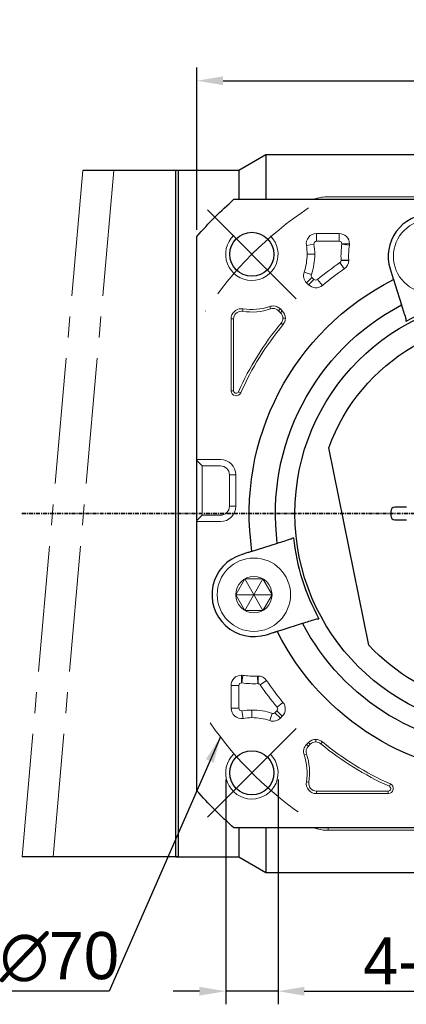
# Model space of a CAD drawing. Header units: millimetres. Extents: x 821 to 1314, y 1003 to 1351.
# Tile 3 of 9: x 872 to 909, y 1178 to 1272. Entities that reach past the tile are written whole.
import ezdxf

# ---------------------------------------------------------------- set-up
doc = ezdxf.new("R2010")
doc.units = ezdxf.units.MM
doc.header["$PDSIZE"] = -5
doc.linetypes.add('CENTER', pattern=[0.6, 0.375, -0.075, 0.075, -0.075])
doc.linetypes.add('点画线', pattern=[18, 12, -2, 2, -2])
doc.layers.get('0').update_dxf_attribs({"lineweight": 18})
doc.layers.get('Defpoints').update_dxf_attribs({"lineweight": 18})
for name, color, linetype, lineweight in [('3中心线层', 1, 'CENTER', 35), ('7中心线层', 7, '点画线', 18), ('尺寸线', 7, 'Continuous', 18), ('尺寸线层', 3, 'Continuous', 18), ('粗实线', 7, 'Continuous', 50), ('细实线', 7, 'Continuous', 18)]:
    doc.layers.add(name, color=color, linetype=linetype, lineweight=lineweight)
doc.styles.add('工程字', font='txt')
doc.dimstyles.new('副本 ISO-25', dxfattribs={"dimtxt": 4.5, "dimasz": 2.5, "dimexe": 1.25, "dimexo": 0.625, "dimtad": 1, "dimtxsty": '工程字', "dimcen": 2.5, "dimdle": 5, "dimadec": 0, "dimazin": 0, "dimtfac": 1, "dimtmove": 0, "dimatfit": 3, "dimfxl": 1, "dimtolj": 1, "dimarcsym": 0})

# ---------------------------------------------------------------- blocks, each defined once
blk = doc.blocks.new('*D9')
at = {"layer": 'Defpoints', "color": 0}
for p in [(949.14, 1265.78), (889.14, 1250.922), (949.14, 1250.922)]:
    blk.add_point(p, dxfattribs=at)
at = {"layer": '尺寸线层', "color": 0, "lineweight": -2}
for p, q in [((889.14, 1251.547), (889.14, 1267.03)), ((949.14, 1251.547), (949.14, 1267.03)), ((891.64, 1265.78), (946.64, 1265.78))]:
    blk.add_line(p, q, dxfattribs=at)
at = {"layer": '尺寸线层', "color": 0}
for points in [[(891.64, 1266.197), (891.64, 1265.364), (889.14, 1265.78)], [(946.64, 1265.364), (946.64, 1266.197), (949.14, 1265.78)]]:
    blk.add_solid(points, dxfattribs=at)
at = {"layer": '尺寸线层', "color": 0, "insert": (919.14, 1268.655), "char_height": 4.5, "attachment_point": 5, "style": '工程字'}
blk.add_mtext('\\A1;60', dxfattribs=at)
blk = doc.blocks.new('*D15')
at = {"layer": 'Defpoints', "color": 0}
for p in [(891.891, 1199.716), (896.891, 1199.716), (891.891, 1178.873)]:
    blk.add_point(p, dxfattribs=at)
at = {"layer": '尺寸线层', "color": 0, "lineweight": -2}
for p, q in [((891.891, 1199.091), (891.891, 1177.623)), ((896.891, 1199.091), (896.891, 1177.623)), ((889.391, 1178.873), (886.891, 1178.873)), ((896.891, 1178.873), (891.891, 1178.873)), ((899.391, 1178.873), (928.331, 1178.873))]:
    blk.add_line(p, q, dxfattribs=at)
at = {"layer": '尺寸线层', "color": 0}
for points in [[(889.391, 1178.456), (889.391, 1179.289), (891.891, 1178.873)], [(899.391, 1179.289), (899.391, 1178.456), (896.891, 1178.873)]]:
    blk.add_solid(points, dxfattribs=at)
at = {"layer": '尺寸线层', "color": 0, "insert": (916.72, 1181.748), "char_height": 4.5, "attachment_point": 5, "style": '工程字'}
blk.add_mtext('\\A1;4-M5x10', dxfattribs=at)
blk = doc.blocks.new('*D23')
at = {"layer": 'Defpoints', "color": 0}
for p in [(948.131, 1253.456), (939.646, 1244.97), (961.36, 1235.777), (872.353, 1224.464), (953.14, 1224.464)]:
    blk.add_point(p, dxfattribs=at)
at = {"layer": '尺寸线层', "color": 0, "lineweight": -2}
for p, q in [((948.573, 1253.898), (950.931, 1256.256)), ((953.765, 1224.464), (964.1, 1224.464))]:
    blk.add_line(p, q, dxfattribs=at)
blk.add_arc((919.14, 1224.464), 43.71, 3.2775, 41.7225, dxfattribs=at)
at = {"layer": '尺寸线层', "color": 0}
for points in [[(952.067, 1253.84), (951.461, 1253.268), (950.048, 1255.372)], [(962.362, 1226.951), (963.195, 1226.975), (962.85, 1224.464)]]:
    blk.add_solid(points, dxfattribs=at)
at = {"layer": '尺寸线层', "color": 0, "insert": (962.179, 1242.292), "char_height": 4.5, "attachment_point": 5, "rotation": 292.5, "style": '工程字'}
blk.add_mtext('\\A1;45%%d', dxfattribs=at)
blk = doc.blocks.new('*D24')
at = {"layer": 'Defpoints', "color": 0}
for p in [(872.353, 1224.464), (953.14, 1224.464), (939.646, 1203.958), (957.013, 1202.598), (948.131, 1195.473)]:
    blk.add_point(p, dxfattribs=at)
at = {"layer": '尺寸线层', "color": 0, "lineweight": -2}
for p, q in [((953.765, 1224.464), (964.122, 1224.464)), ((948.573, 1195.031), (950.947, 1192.657))]:
    blk.add_line(p, q, dxfattribs=at)
blk.add_arc((919.14, 1224.464), 43.732, 318.27581, 356.72419, dxfattribs=at)
at = {"layer": '尺寸线层', "color": 0}
for points in [[(963.217, 1221.953), (962.384, 1221.977), (962.872, 1224.464)], [(951.477, 1195.645), (952.083, 1195.072), (950.063, 1193.541)]]:
    blk.add_solid(points, dxfattribs=at)
at = {"layer": '尺寸线层', "color": 0, "insert": (956.887, 1208.829), "char_height": 4.5, "attachment_point": 5, "rotation": 67.5, "style": '工程字'}
blk.add_mtext('\\A1;45%%d', dxfattribs=at)

msp = doc.modelspace()

# ---------------------------------------------------------------- linework, layer by layer
for p, q in [((901.6757, 1254.6988), (935.8288, 1254.6988)), ((900.5605, 1250.4647), (900.5605, 1251.1948)), ((902.7284, 1251.1948), (900.5605, 1251.1948)), ((902.7284, 1250.4647), (902.7284, 1251.1948)), ((900.3134, 1250.1742), (899.5927, 1250.0573)), ((900.5605, 1250.4647), (902.7284, 1250.4647)), ((902.9763, 1250.1802), (903.6997, 1250.0808)), ((902.9785, 1250.2143), (903.7088, 1250.2143)), ((899.6608, 1249.2131), (900.3909, 1249.2131)), ((902.7968, 1248.4202), (903.2083, 1247.817)), ((902.9058, 1248.6383), (903.6352, 1248.6713)), ((902.906, 1248.627), (903.6362, 1248.627)), ((900.0676, 1247.2701), (899.3768, 1247.5065)), ((900.1274, 1247.012), (899.6111, 1246.4957)), ((899.6111, 1246.4957), (899.8, 1246.3068)), ((900.3163, 1246.8231), (899.8, 1246.3068)), ((900.3163, 1246.8231), (900.1274, 1247.012)), ((900.6528, 1246.8073), (901.1183, 1246.2447)), ((893.5085, 1243.774), (893.5471, 1244.0116)), ((896.1757, 1243.9998), (896.0978, 1244.2275)), ((896.9385, 1243.823), (897.1086, 1243.9932)), ((896.9385, 1243.823), (897.1273, 1243.6342)), ((897.2975, 1243.8044), (897.1086, 1243.9932)), ((897.1273, 1243.6342), (897.2975, 1243.8044)), ((892.4095, 1243.0438), (892.4095, 1236.1904)), ((892.6502, 1243.0438), (892.4095, 1243.0438)), ((892.6502, 1236.1904), (892.6502, 1243.0438)), ((897.1742, 1242.6394), (897.3596, 1242.486)), ((897.344, 1243.111), (897.5847, 1243.111)), ((892.6502, 1236.1904), (892.4095, 1236.1904)), ((893.1089, 1236.0926), (893.3287, 1235.9944)), ((889.14, 1229.52), (889.14, 1229.6298)), ((889.14, 1229.6298), (889.64, 1229.6298)), ((889.14, 1229.52), (889.64, 1229.0213)), ((889.14, 1228.5225), (889.14, 1229.52)), ((889.64, 1229.6298), (891.39, 1229.6298)), ((889.14, 1224.8046), (889.14, 1228.5225)), ((889.64, 1229.0213), (891.39, 1229.0213)), ((892.2477, 1228.1635), (892.3575, 1228.1635)), ((892.2477, 1228.1635), (892.2477, 1225.1635)), ((892.8562, 1228.1635), (892.3575, 1228.1635)), ((892.8562, 1228.1635), (892.8562, 1225.1635)), ((889.14, 1223.8071), (889.14, 1224.8046)), ((892.2477, 1225.1635), (892.3575, 1225.1635)), ((892.8562, 1225.1635), (892.3575, 1225.1635)), ((889.14, 1223.8071), (889.64, 1224.3058)), ((889.14, 1223.6973), (889.14, 1223.8071)), ((889.14, 1223.6973), (889.64, 1223.6973)), ((891.39, 1224.3058), (889.64, 1224.3058)), ((891.39, 1223.6973), (889.64, 1223.6973)), ((893.39, 1208.3028), (893.39, 1209.0332)), ((893.4241, 1208.3007), (893.5235, 1209.024)), ((894.966, 1208.2302), (894.933, 1208.9596)), ((894.9774, 1208.2304), (894.9774, 1208.9606)), ((892.4095, 1208.0527), (892.4095, 1205.8849)), ((893.1397, 1208.0527), (892.4095, 1208.0527)), ((893.1397, 1205.8849), (893.1397, 1208.0527)), ((895.1841, 1208.1212), (895.7873, 1208.5327)), ((893.1397, 1205.8849), (892.4095, 1205.8849)), ((896.797, 1205.9772), (897.3596, 1206.4427)), ((893.4301, 1205.6378), (893.5471, 1204.917)), ((894.3912, 1204.9851), (894.3912, 1205.7153)), ((896.3343, 1205.3919), (896.0978, 1204.7011)), ((896.7812, 1205.6406), (896.5923, 1205.4518)), ((896.5923, 1205.4518), (897.1086, 1204.9355)), ((896.7812, 1205.6406), (897.2975, 1205.1243)), ((897.1086, 1204.9355), (897.2975, 1205.1243)), ((899.8, 1202.6218), (899.6111, 1202.433)), ((899.7813, 1202.2628), (899.6111, 1202.433)), ((899.7813, 1202.2628), (899.9701, 1202.4516)), ((899.9701, 1202.4516), (899.8, 1202.6218)), ((900.4933, 1202.6683), (900.4933, 1202.909)), ((900.9649, 1202.4985), (901.1183, 1202.6839)), ((899.6045, 1201.5001), (899.3768, 1201.4221)), ((899.8303, 1198.8328), (899.5927, 1198.8714)), ((907.5118, 1198.4333), (907.6099, 1198.653)), ((907.4139, 1197.9745), (900.5605, 1197.9745)), ((900.5605, 1197.9745), (900.5605, 1197.7338)), ((900.5605, 1197.7338), (907.4139, 1197.7338)), ((907.4139, 1197.9745), (907.4139, 1197.7338)), ((901.6757, 1194.2298), (901.6757, 1194.4643)), ((935.8288, 1194.2298), (901.6757, 1194.2298))]:
    msp.add_line(p, q)
msp.add_circle((894.5818, 1216.7212), 1.7321)
for centre, radius, start, end in [((900.5605, 1250.2143), 0.9805, 90, 189.218623), ((902.7284, 1250.2143), 0.9805, 0, 90), ((894.3912, 1249.2131), 5.9997, 0, 9.218623), ((911.3968, 1249.0225), 8.4997, 172.17173, 182.59118), ((902.7284, 1250.2143), 0.9805, 352.17173, 0), ((894.3912, 1249.2131), 5.9997, 341.103881, 0), ((919.14, 1224.4643), 28.9997, 124.302587, 129.60525), ((902.6558, 1248.627), 0.9805, 304.302587, 0), ((902.6558, 1248.627), 0.9805, 0, 2.59118), ((900.3044, 1247.189), 0.9805, 161.103881, 225), ((900.4933, 1247.0001), 0.9805, 225, 309.60525), ((893.39, 1243.0438), 0.9805, 90, 180), ((893.39, 1243.0438), 0.9805, 80.781377, 90), ((894.3912, 1249.2131), 5.5102, 260.781377, 288.896119), ((896.4153, 1243.2999), 0.9805, 90, 108.896119), ((896.4153, 1243.2999), 0.9805, 45, 90), ((896.6042, 1243.111), 0.9805, 0, 45), ((919.14, 1224.4643), 28.5102, 140.39475, 155.929385), ((896.6042, 1243.111), 0.9805, 320.39475, 0), ((892.89, 1236.1904), 0.4805, 180, 335.929385), ((893.39, 1208.0527), 0.9805, 90, 180), ((893.39, 1208.0527), 0.9805, 82.17173, 90), ((894.9774, 1207.9801), 0.9805, 90, 92.59118), ((894.9774, 1207.9801), 0.9805, 34.302587, 90), ((894.5818, 1216.7212), 8.4997, 262.17173, 272.59118), ((919.14, 1224.4643), 28.9997, 214.302587, 219.60525), ((893.39, 1205.8849), 0.9805, 180, 279.218623), ((896.6042, 1205.8176), 0.9805, 315, 39.60525), ((894.3912, 1199.7156), 5.9997, 90, 99.218623), ((894.3912, 1199.7156), 5.9997, 71.103881, 90), ((896.4153, 1205.6288), 0.9805, 251.103881, 315), ((900.3044, 1201.7397), 0.9805, 135, 198.896119), ((900.4933, 1201.9285), 0.9805, 90, 135), ((900.4933, 1201.9285), 0.9805, 50.39475, 90), ((919.14, 1224.4643), 28.5102, 230.39475, 245.929385), ((894.3912, 1199.7156), 5.5102, 350.781377, 18.896119), ((900.5605, 1198.7143), 0.9805, 170.781377, 270), ((907.4139, 1198.2143), 0.4805, 270, 65.929385)]:
    msp.add_arc(centre, radius, start, end)
at = {"extrusion": (0, 0, -1)}
for centre, radius, start, end in [((-894.3912, 1249.2131), 5.2695, 170.781377, 180), ((-911.3968, 1249.0225), 7.7695, 357.40882, 7.82827), ((-894.3912, 1249.2131), 5.2695, 180, 198.896119), ((-919.14, 1224.4643), 28.2695, 50.39475, 55.697413), ((-893.39, 1243.0438), 0.7398, 0, 90), ((-893.39, 1243.0438), 0.7398, 90, 99.218623), ((-894.3912, 1249.2131), 5.2695, 251.103881, 279.218623), ((-896.4153, 1243.2999), 0.7398, 71.103881, 90), ((-896.4153, 1243.2999), 0.7398, 90, 135), ((-896.6042, 1243.111), 0.7398, 135, 180), ((-896.6042, 1243.111), 0.7398, 180, 219.60525), ((-919.14, 1224.4643), 28.2695, 24.070615, 39.60525), ((-891.39, 1228.1635), 1.4663, 90, 180), ((-891.39, 1228.1635), 0.8577, 90, 180), ((-891.39, 1225.1635), 1.4663, 180, 270), ((-891.39, 1225.1635), 0.8577, 180, 270), ((-894.5818, 1216.7212), 7.7695, 267.40882, 277.82827), ((-919.14, 1224.4643), 28.2695, 320.39475, 325.697413), ((-894.3912, 1199.7156), 5.2695, 80.781377, 90), ((-894.3912, 1199.7156), 5.2695, 90, 108.896119), ((-900.3044, 1201.7397), 0.7398, 341.103881, 45), ((-900.4933, 1201.9285), 0.7398, 45, 90), ((-900.4933, 1201.9285), 0.7398, 90, 129.60525), ((-919.14, 1224.4643), 28.2695, 294.070615, 309.60525), ((-894.3912, 1199.7156), 5.2695, 161.103881, 189.218623), ((-900.5605, 1198.7143), 0.7398, 270, 9.218623)]:
    msp.add_arc(centre, radius, start, end, dxfattribs=at)
for points, knots in [([(901.6757, 1254.6988), (901.4651, 1254.6988), (901.2598, 1254.6832), (900.8585, 1254.6241), (900.6705, 1254.5817), (900.4276, 1254.5107), (900.3638, 1254.4903), (900.3015, 1254.4688)], [0, 0, 0, 0, 0.4225202, 0.4225202, 0.8450404, 0.8450404, 1, 1, 1, 1]), ([(902.7284, 1250.4647), (902.7961, 1250.4485), (902.9309, 1250.4163), (902.9627, 1250.2814), (902.9785, 1250.2143)], [0, 0, 0, 0, 0.5025738, 1, 1, 1, 1]), ([(902.906, 1248.627), (902.9006, 1248.5858), (902.8897, 1248.5034), (902.8278, 1248.448), (902.7968, 1248.4202)], [0, 0, 0, 0, 0.499116, 1, 1, 1, 1]), ([(900.6528, 1246.8073), (900.5994, 1246.7787), (900.4857, 1246.718), (900.375, 1246.7867), (900.3163, 1246.8231)], [0, 0, 0, 0, 0.4696061, 1, 1, 1, 1]), ([(893.1089, 1236.0926), (893.0825, 1236.0546), (893.0307, 1235.9804), (892.8749, 1235.9366), (892.6951, 1236.0086), (892.6653, 1236.1293), (892.6502, 1236.1904)], [0, 0, 0, 0, 0.2188245, 0.427987, 0.7104341, 1, 1, 1, 1]), ([(893.1397, 1208.0527), (893.1558, 1208.1205), (893.188, 1208.2553), (893.3229, 1208.287), (893.39, 1208.3028)], [0, 0, 0, 0, 0.5025738, 1, 1, 1, 1]), ([(894.9774, 1208.2304), (895.0185, 1208.225), (895.1009, 1208.2141), (895.1563, 1208.1522), (895.1841, 1208.1212)], [0, 0, 0, 0, 0.499116, 1, 1, 1, 1]), ([(893.4301, 1205.6378), (893.4168, 1205.6364), (893.3406, 1205.6281), (893.1864, 1205.6897), (893.1552, 1205.8197), (893.1397, 1205.8849)], [0, 0, 0, 0, 0.0952819, 0.5467814, 1, 1, 1, 1]), ([(896.797, 1205.9772), (896.8267, 1205.9196), (896.8862, 1205.8043), (896.8162, 1205.6952), (896.7812, 1205.6406)], [0, 0, 0, 0, 0.5, 1, 1, 1, 1]), ([(896.5923, 1205.4518), (896.5542, 1205.4243), (896.5003, 1205.3855), (896.4065, 1205.375), (896.3611, 1205.3856), (896.3343, 1205.3919)], [0, 0, 0, 0, 0.4976567, 0.7030632, 1, 1, 1, 1]), ([(907.5118, 1198.4333), (907.555, 1198.4016), (907.6413, 1198.3383), (907.6632, 1198.1612), (907.571, 1198.0084), (907.4664, 1197.9858), (907.4139, 1197.9745)], [0, 0, 0, 0, 0.2504474, 0.5, 0.7495526, 1, 1, 1, 1]), ([(900.3158, 1194.455), (900.3738, 1194.4352), (900.433, 1194.4164), (900.6707, 1194.3469), (900.86, 1194.3043), (901.26, 1194.2454), (901.465, 1194.2298), (901.6757, 1194.2298)], [0, 0, 0, 0, 0.1454819, 0.1454819, 0.572741, 0.572741, 1, 1, 1, 1])]:
    msp.add_open_spline(points, degree=3, knots=knots)
for points, degree in [([(900.3134, 1250.1742), (900.3213, 1250.251), (900.337, 1250.4045), (900.486, 1250.4446), (900.5605, 1250.4647)], 3), ([(902.9785, 1250.2143), (902.9786, 1250.2029), (902.9778, 1250.1915), (902.9763, 1250.1802)], 3), ([(902.9058, 1248.6383), (902.906, 1248.627)], 1), ([(900.1274, 1247.012), (900.0991, 1247.0507), (900.0424, 1247.1282), (900.0592, 1247.2228), (900.0676, 1247.2701)], 3), ([(893.39, 1208.3028), (893.4014, 1208.3029), (893.4128, 1208.3022), (893.4241, 1208.3007)], 3), ([(894.966, 1208.2302), (894.9774, 1208.2304)], 1)]:
    msp.add_open_spline(points, degree=degree)
at = {"layer": '3中心线层'}
msp.add_line((953.14, 1224.4643), (872.3526, 1224.4643), dxfattribs=at)
at = {"layer": '7中心线层'}
for p, q in [((878.2541, 1257.2143), (872.4512, 1191.7143)), ((881.2195, 1257.2143), (875.4167, 1191.7143)), ((898.6339, 1244.9704), (890.1486, 1253.4557)), ((898.6339, 1203.9582), (889.4415, 1194.7658))]:
    msp.add_line(p, q, dxfattribs=at)
for start, end in [(123.521659, 146.478341), (214.822638, 236.478341)]:
    msp.add_arc((919.14, 1224.4643), 35, start, end, dxfattribs=at)
at = {"layer": '尺寸线'}
msp.add_line((889.64, 1229.0213), (889.64, 1224.3058), dxfattribs=at)
at = {"layer": '尺寸线', "color": 7}
for centre in [(894.3912, 1249.2131), (894.3912, 1199.7156)]:
    msp.add_arc(centre, 2.5, 133.387088, 45.024333, dxfattribs=at)
at = {"layer": '粗实线', "linetype": 'Continuous', "lineweight": 30}
for p, q in [((895.7381, 1258.7143), (893.14, 1257.2143)), ((926.1547, 1258.7143), (895.7381, 1258.7143)), ((895.7381, 1258.7143), (895.7381, 1254.4648)), ((887.14, 1257.2143), (878.2541, 1257.2143)), ((893.14, 1257.2143), (887.14, 1257.2143)), ((887.14, 1191.7143), (887.14, 1257.2143)), ((887.34, 1257.2143), (887.14, 1257.2143)), ((887.34, 1257.2143), (887.34, 1191.7143)), ((893.14, 1257.2143), (893.14, 1254.4644)), ((892.6825, 1254.4643), (945.5975, 1254.4643)), ((892.6825, 1254.4643), (945.5975, 1254.4643)), ((889.14, 1223.8071), (889.14, 1250.9218)), ((889.14, 1223.8071), (889.14, 1250.9218)), ((907.5819, 1247.8197), (907.7825, 1247.1836)), ((907.9043, 1246.7973), (908.0567, 1246.3141)), ((908.0567, 1246.3141), (908.667, 1244.3783)), ((905.5472, 1211.915), (901.7328, 1230.7284)), ((907.64, 1224.6643), (907.64, 1224.2643)), ((909.158, 1225.0643), (908.04, 1225.0643)), ((889.14, 1198.0068), (889.14, 1223.6973)), ((889.14, 1198.0068), (889.14, 1223.6973)), ((908.04, 1223.8643), (909.158, 1223.8643)), ((894.8846, 1221.0108), (894.4014, 1220.8584)), ((896.8204, 1221.6211), (894.8846, 1221.0108)), ((894.015, 1220.7366), (893.379, 1220.536)), ((896.8071, 1213.2287), (897.2903, 1213.381)), ((897.2903, 1213.381), (899.226, 1213.9914)), ((895.7846, 1212.9063), (896.4207, 1213.1068)), ((945.5975, 1194.4643), (892.6825, 1194.4643)), ((945.5975, 1194.4643), (892.6825, 1194.4643)), ((893.14, 1194.4643), (893.14, 1191.7143)), ((895.7381, 1194.4639), (895.7381, 1190.2143)), ((887.14, 1191.7143), (872.4512, 1191.7143)), ((887.14, 1191.7143), (893.14, 1191.7143)), ((887.34, 1191.7143), (887.14, 1191.7143)), ((893.14, 1191.7143), (895.7381, 1190.2143)), ((895.7381, 1190.2143), (926.1551, 1190.2143))]:
    msp.add_line(p, q, dxfattribs=at)
at = {"layer": '粗实线', "color": 0, "lineweight": 30}
for centre in [(894.3912, 1249.2131), (894.3912, 1199.7156)]:
    msp.add_circle(centre, 2.1, dxfattribs=at)
at = {"layer": '粗实线', "linetype": 'Continuous', "lineweight": 30, "extrusion": (0, 0, -1)}
for radius, start, end in [(40, 41.409622, 48.590378), (40, 41.409622, 48.590378), (25, 351.706896, 63.293104), (22.5, 352.740348, 62.259652), (20.6414, 270, 90), (18.5, 19.791512, 178.141433), (18.5, 181.858567, 317.285651), (22.5, 270, 332.259652), (25, 270, 333.293104), (40, 311.409622, 318.590378), (40, 311.409622, 318.590378)]:
    msp.add_arc((-919.14, 1224.4643), radius, start, end, dxfattribs=at)
at = {"layer": '粗实线', "linetype": 'Continuous', "lineweight": 30}
for centre, radius, start, end in [((911.3968, 1249.0225), 4, 90, 197.5), ((919.14, 1224.4643), 20.9162, 96.317702, 118.682298), ((908.04, 1224.6643), 0.4, 90, 180), ((908.04, 1224.2643), 0.4, 180, 270), ((919.14, 1224.4643), 20.9162, 186.317702, 208.682298), ((894.5818, 1216.7212), 4, 107.5, 287.5)]:
    msp.add_arc(centre, radius, start, end, dxfattribs=at)
for points, knots in [([(907.7825, 1247.1836), (907.7963, 1247.14), (907.8102, 1247.0957), (907.8362, 1247.0133), (907.8486, 1246.974), (907.87, 1246.9061), (907.8793, 1246.8765), (907.8936, 1246.8311), (907.8988, 1246.8147), (907.9016, 1246.8058), (907.903, 1246.8015), (907.9044, 1246.7971)], [0, 0, 0, 0, 0.2183987, 0.2183987, 0.4368728, 0.4368728, 0.6541149, 0.6541149, 0.8686839, 0.8686839, 1, 1, 1, 1]), ([(894.4021, 1220.8586), (894.3977, 1220.8572), (894.3934, 1220.8559), (894.366, 1220.8472), (894.3449, 1220.8406), (894.2921, 1220.8239), (894.2595, 1220.8137), (894.1872, 1220.7909), (894.1464, 1220.778), (894.0752, 1220.7556), (894.045, 1220.746), (894.015, 1220.7366)], [0, 0, 0, 0, 0.2115356, 0.2115356, 0.4229944, 0.4229944, 0.6356664, 0.6356664, 0.8509644, 0.8509644, 1, 1, 1, 1]), ([(896.4207, 1213.1068), (896.4643, 1213.1206), (896.5086, 1213.1346), (896.591, 1213.1605), (896.6303, 1213.1729), (896.6982, 1213.1944), (896.7278, 1213.2037), (896.7732, 1213.218), (896.7897, 1213.2232), (896.7985, 1213.226), (896.8029, 1213.2273), (896.8072, 1213.2287)], [0, 0, 0, 0, 0.2183987, 0.2183987, 0.4368728, 0.4368728, 0.6541149, 0.6541149, 0.8686839, 0.8686839, 1, 1, 1, 1])]:
    msp.add_open_spline(points, degree=3, knots=knots, dxfattribs=at)
for points in [[(908.667, 1244.3783), (908.7964, 1243.9681), (908.9258, 1243.5574), (909.0554, 1243.1464)], [(909.0554, 1243.1464), (909.0875, 1243.0446), (909.1051, 1242.935), (909.1012, 1242.814)], [(898.0523, 1222.0095), (897.6412, 1221.8799), (897.2306, 1221.7504), (896.8204, 1221.6211)], [(898.3509, 1222.1627), (898.2539, 1222.0901), (898.1541, 1222.0416), (898.0523, 1222.0095)], [(899.226, 1213.9914), (899.6363, 1214.1207), (900.0469, 1214.2502), (900.4579, 1214.3798)], [(900.4579, 1214.3798), (900.5507, 1214.409), (900.6501, 1214.4261), (900.7587, 1214.4261)], [(900.7587, 1214.4261), (900.7691, 1214.4261), (900.7797, 1214.4259), (900.7904, 1214.4256)]]:
    msp.add_open_spline(points, degree=3, dxfattribs=at)
at = {"layer": '细实线', "color": 0}
for p, q in [((895.4478, 1218.2212), (893.7157, 1215.2212)), ((895.4478, 1215.2212), (893.7157, 1218.2212)), ((896.3138, 1216.7212), (892.8497, 1216.7212))]:
    msp.add_line(p, q, dxfattribs=at)
msp.add_lwpolyline([(892.8497, 1216.7212), (893.7157, 1215.2212), (895.4478, 1215.2212), (896.3138, 1216.7212), (895.4478, 1218.2212), (893.7157, 1218.2212)], close=True, dxfattribs=at)
for centre in [(911.3968, 1249.0225), (894.5818, 1216.7212)]:
    msp.add_circle(centre, 3.5, dxfattribs=at)

# ---------------------------------------------------------------- texts
at = {"layer": '尺寸线层', "insert": (876.0278, 1182.1228), "char_height": 4.5, "attachment_point": 5, "style": '工程字'}
msp.add_mtext('\\A1;∅70', dxfattribs=at)

# ---------------------------------------------------------------- dimensions: what is measured, and where the dimension line sits
at = {"layer": '尺寸线层'}
dim = msp.add_linear_dim(base=(949.14, 1265.7803), p1=(889.14, 1250.9218), p2=(949.14, 1250.9218), dimstyle='副本 ISO-25', override={"dimtxsty": '工程字'}, dxfattribs=at)
dim.commit()
dim.dimension.update_dxf_attribs({"geometry": '*D9', "text_midpoint": (919.14, 1265.7803), "dimtype": 160})
for base, line1, picture, middle in [((961.3605, 1235.7773), ((939.6461, 1244.9704), (948.1314, 1253.4557)), '*D23', (962.1788, 1242.2916)), ((957.0133, 1202.5981), ((939.6461, 1203.9582), (948.1314, 1195.473)), '*D24', (956.8873, 1208.8289))]:
    dim = msp.add_angular_dim_2l(base=base, line1=line1, line2=((953.14, 1224.4643), (872.3526, 1224.4643)), dimstyle='副本 ISO-25', dxfattribs=at)
    dim.commit()
    dim.dimension.update_dxf_attribs({"geometry": picture, "text_midpoint": middle})
dim = msp.add_linear_dim(base=(891.8912, 1178.8728), p1=(896.8912, 1199.7156), p2=(891.8912, 1199.7156), text='4-M<>x10', dimstyle='副本 ISO-25', override={"dimtxsty": '工程字'}, dxfattribs=at)
dim.commit()
dim.dimension.update_dxf_attribs({"geometry": '*D15', "text_midpoint": (916.7202, 1178.8728), "dimtype": 160})

# ---------------------------------------------------------------- leaders
msp.add_leader([(891.3828, 1203.1444), (880.7793, 1178.8728), (871.4621, 1178.8728)], dimstyle='副本 ISO-25', override={"dimgap": 0.625, "dimtad": 0}, dxfattribs=at)

doc.saveas('drawing.dxf')
